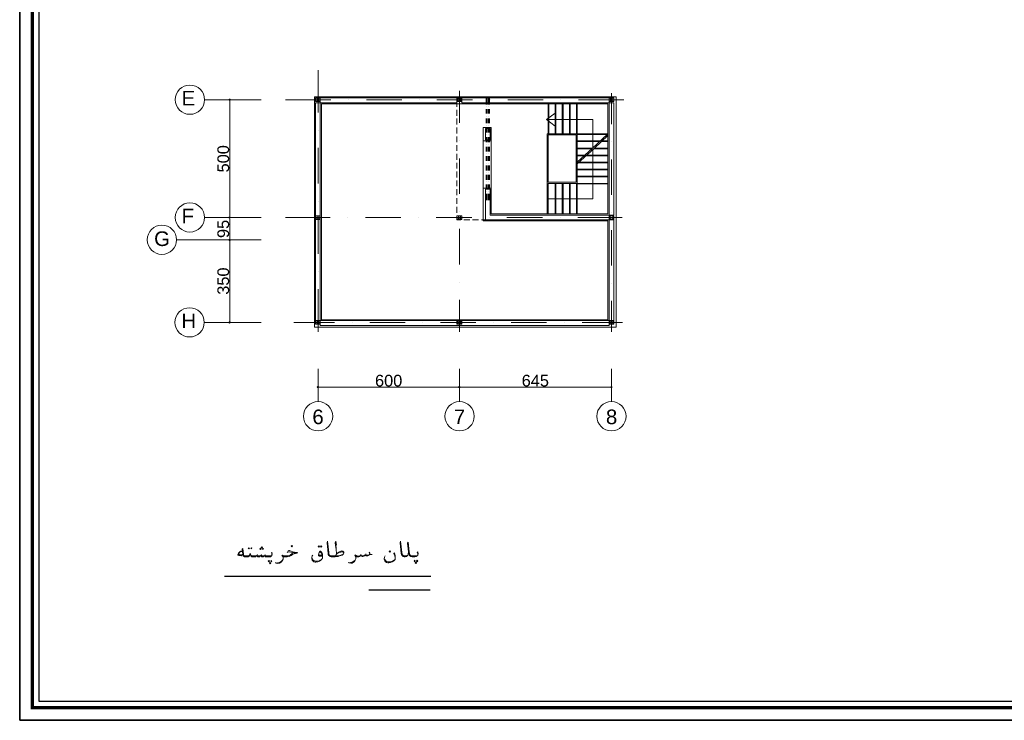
# Model space of a CAD drawing. Header units: metres. Extents: x 5.7 to 89.8, y 4 to 63.5.
# Tile 1 of 16: x 5.7 to 47.5, y 4 to 33.7. Entities that reach past the tile are written whole.
import ezdxf

# ---------------------------------------------------------------- set-up
doc = ezdxf.new("R2010")
doc.units = ezdxf.units.M
doc.header["$MEASUREMENT"] = 0
for name, color, linetype in [('PDF6_ax', 7, 'Continuous'), ('PDF6_Balcony', 7, 'Continuous'), ('PDF6_column', 7, 'Continuous'), ('PDF6_dim', 7, 'Continuous'), ('PDF6_KADR', 7, 'Continuous'), ('PDF6_khatchin', 7, 'Continuous'), ('PDF6_sartagh', 7, 'Continuous'), ('PDF6_Text', 7, 'Continuous'), ('PDF6_textt', 7, 'Continuous'), ('PDF6_W', 7, 'Continuous')]:
    doc.layers.add(name, color=color, linetype=linetype)
doc.styles.add('PDF Arial', font='arial.ttf')

msp = doc.modelspace()

# ---------------------------------------------------------------- linework, layer by layer
at = {"layer": 'PDF6_ax', "lineweight": 9}
for points in [[(18.351, 31.606), (18.351, 29.805)], [(24.351, 30.72), (24.351, 29.362)], [(30.794, 30.624), (30.794, 29.314)], [(15.933, 30.345), (13.525, 30.345)], [(16.973, 30.345), (18.9, 30.345)], [(19.651, 30.345), (19.651, 30.345)], [(20.402, 30.345), (21.905, 30.345)], [(22.646, 30.345), (22.646, 30.345)], [(23.397, 30.345), (24.9, 30.345)], [(25.651, 30.345), (25.651, 30.345)], [(26.402, 30.345), (27.905, 30.345)], [(28.646, 30.345), (28.646, 30.345)], [(29.398, 30.345), (31.324, 30.345)], [(18.351, 29.054), (18.351, 29.054)], [(24.351, 28.611), (24.351, 28.611)], [(30.794, 28.563), (30.794, 28.563)], [(18.351, 28.303), (18.351, 26.8)], [(24.351, 27.86), (24.351, 26.357)], [(30.794, 27.812), (30.794, 26.309)], [(18.351, 26.049), (18.351, 26.049)], [(24.351, 25.616), (24.351, 25.616)], [(30.794, 25.558), (30.794, 25.558)], [(15.933, 25.346), (13.525, 25.346)], [(16.973, 25.346), (18.871, 25.346)], [(18.351, 25.308), (18.351, 23.805)], [(19.622, 25.346), (19.622, 25.346)], [(20.364, 25.346), (21.866, 25.346)], [(22.617, 25.346), (22.617, 25.346)], [(23.369, 25.346), (24.871, 25.346)], [(25.622, 25.346), (25.622, 25.346)], [(26.364, 25.346), (27.866, 25.346)], [(28.618, 25.346), (28.618, 25.346)], [(29.369, 25.346), (31.256, 25.346)], [(24.351, 24.865), (24.351, 23.362)], [(30.794, 24.807), (30.794, 23.314)], [(15.933, 24.402), (12.341, 24.402)], [(18.351, 23.054), (18.351, 23.054)], [(24.351, 22.611), (24.351, 22.611)], [(30.794, 22.563), (30.794, 22.563)], [(18.351, 22.303), (18.351, 20.502)], [(24.351, 21.86), (24.351, 20.502)], [(30.794, 21.811), (30.794, 20.502)], [(15.933, 20.896), (13.525, 20.896)], [(17.33, 20.896), (19.044, 20.896)], [(19.795, 20.896), (19.795, 20.896)], [(20.547, 20.896), (22.049, 20.896)], [(22.8, 20.896), (22.8, 20.896)], [(23.551, 20.896), (25.044, 20.896)], [(25.796, 20.896), (25.796, 20.896)], [(26.547, 20.896), (28.049, 20.896)], [(28.8, 20.896), (28.8, 20.896)], [(29.552, 20.896), (31.266, 20.896)], [(18.351, 18.932), (18.351, 17.526)], [(24.351, 18.932), (24.351, 17.526)], [(30.794, 18.932), (30.794, 17.526)]]:
    msp.add_lwpolyline(points, dxfattribs=at)
for centre in [(12.914, 30.35), (12.914, 25.351), (11.729, 24.407), (12.904, 20.901), (18.355, 16.914), (24.356, 16.914), (30.799, 16.914)]:
    msp.add_circle(centre, 0.621, dxfattribs=at)
at = {"layer": 'PDF6_Balcony', "lineweight": 13}
for points in [[(18.197, 20.694), (18.197, 30.47), (30.996, 30.47), (30.996, 20.694)], [(18.245, 25.423), (18.245, 28.669), (18.245, 30.219), (24.245, 30.219), (24.245, 30.422), (18.447, 30.422), (18.447, 28.669), (18.447, 25.423)], [(30.65, 25.5), (30.65, 30.171), (18.495, 30.171), (18.495, 21.002), (30.65, 21.002), (30.65, 25.202), (25.362, 25.202), (25.362, 29.17), (25.699, 29.17), (25.699, 25.5)], [(25.449, 28.65), (25.449, 29.122), (25.651, 29.122), (25.651, 28.65)], [(30.004, 26.145), (28.117, 26.145), (30.004, 26.145), (30.004, 28.235)], [(30.65, 27.398), (29.349, 27.398)], [(30.65, 27.369), (29.349, 27.369)], [(28.117, 25.5), (28.117, 26.8)], [(28.415, 25.5), (28.415, 26.8)], [(28.444, 25.5), (28.444, 26.8)], [(28.714, 25.5), (28.714, 26.8)], [(28.743, 25.5), (28.743, 26.8)], [(29.012, 25.5), (29.012, 26.8)], [(29.051, 25.5), (29.051, 26.8)], [(29.321, 25.5), (29.321, 26.8)], [(30.65, 27.099), (29.349, 27.099)], [(30.65, 27.07), (29.349, 27.07)], [(30.65, 26.772), (29.349, 26.772)]]:
    msp.add_lwpolyline(points, close=True, dxfattribs=at)
for points in [[(18.447, 21.002), (18.447, 20.771), (18.447, 25.269), (18.245, 25.269), (18.245, 20.974), (30.9, 20.974), (30.9, 25.25), (25.449, 25.25), (25.449, 26.55), (25.651, 26.55), (25.651, 25.452), (30.9, 25.452), (30.9, 30.219), (24.447, 30.219), (24.447, 30.422), (30.698, 30.422), (30.698, 25.471)], [(28.069, 25.5), (28.069, 28.9), (29.349, 28.9), (29.349, 30.171)], [(28.117, 30.171), (28.117, 28.9)], [(28.146, 30.171), (28.146, 28.9)], [(28.415, 30.171), (28.415, 28.9)], [(28.444, 30.171), (28.444, 28.9)], [(28.714, 30.171), (28.714, 28.9)], [(28.743, 30.171), (28.743, 28.9)], [(29.012, 30.171), (29.012, 28.9)], [(29.051, 30.171), (29.051, 28.9)], [(29.321, 30.171), (29.321, 28.9)], [(28.049, 29.507), (28.415, 29.776)], [(30.004, 28.303), (30.004, 29.507), (28.049, 29.507), (28.415, 29.227)], [(30.698, 28.958), (30.698, 20.771), (18.447, 20.771)], [(29.301, 26.849), (28.117, 26.849), (28.117, 28.852), (29.301, 28.852), (29.301, 28.573), (29.301, 27.581), (29.301, 26.849), (29.301, 27.581)], [(28.117, 28.852), (28.117, 26.849)], [(29.349, 29.035), (29.349, 28.573), (29.349, 27.696), (30.65, 27.696)], [(29.349, 28.9), (30.65, 28.9)], [(29.349, 28.293), (29.995, 28.293), (30.611, 28.871)], [(29.349, 28.871), (30.65, 28.871)], [(30.65, 28.833), (30.072, 28.293), (30.65, 28.293)], [(25.699, 28.601), (25.362, 28.601)], [(29.349, 28.601), (30.322, 28.601)], [(29.349, 28.573), (30.293, 28.573)], [(30.361, 28.573), (30.65, 28.573)], [(30.399, 28.601), (30.65, 28.601)], [(29.995, 28.293), (29.349, 27.696), (29.349, 26.8), (30.65, 26.8), (29.349, 26.8), (28.117, 26.8), (28.117, 25.5), (28.117, 26.8)], [(30.072, 28.293), (29.349, 27.629), (29.349, 26.8), (29.349, 25.5), (29.349, 26.8)], [(29.349, 28.264), (29.966, 28.264)], [(29.349, 27.995), (30.65, 27.995)], [(30.043, 28.264), (30.65, 28.264)], [(29.349, 27.966), (30.65, 27.966)], [(29.349, 27.667), (30.65, 27.667)], [(25.699, 26.598), (25.362, 26.598)], [(30.65, 25.452), (27.202, 25.452)]]:
    msp.add_lwpolyline(points, dxfattribs=at)
at = {"layer": 'PDF6_column', "lineweight": 18}
for points in [[(18.245, 30.422), (18.447, 30.422), (18.447, 30.277), (18.245, 30.277)], [(18.312, 30.287), (18.274, 30.287), (18.274, 30.277), (18.351, 30.277), (18.351, 30.287), (18.312, 30.287), (18.312, 30.412), (18.351, 30.412), (18.351, 30.422), (18.274, 30.422), (18.274, 30.412), (18.312, 30.412)], [(18.38, 30.287), (18.351, 30.287), (18.351, 30.277), (18.418, 30.277), (18.418, 30.287), (18.389, 30.287), (18.389, 30.412), (18.418, 30.412), (18.418, 30.422), (18.351, 30.422), (18.351, 30.412), (18.38, 30.412)], [(24.245, 30.422), (24.447, 30.422), (24.447, 30.277), (24.245, 30.277)], [(24.283, 30.287), (24.255, 30.287), (24.255, 30.277), (24.332, 30.277), (24.332, 30.287), (24.293, 30.287), (24.293, 30.412), (24.332, 30.412), (24.332, 30.422), (24.255, 30.422), (24.255, 30.412), (24.283, 30.412)], [(24.399, 30.287), (24.37, 30.287), (24.37, 30.277), (24.438, 30.277), (24.438, 30.287), (24.409, 30.287), (24.409, 30.412), (24.438, 30.412), (24.438, 30.422), (24.37, 30.422), (24.37, 30.412), (24.399, 30.412)], [(30.698, 30.422), (30.9, 30.422), (30.9, 30.277), (30.698, 30.277)], [(30.756, 30.287), (30.727, 30.287), (30.727, 30.277), (30.794, 30.277), (30.794, 30.287), (30.765, 30.287), (30.765, 30.412), (30.794, 30.412), (30.794, 30.422), (30.727, 30.422), (30.727, 30.412), (30.756, 30.412)], [(30.833, 30.287), (30.794, 30.287), (30.794, 30.277), (30.871, 30.277), (30.871, 30.287), (30.833, 30.287), (30.833, 30.412), (30.871, 30.412), (30.871, 30.422), (30.794, 30.422), (30.794, 30.412), (30.833, 30.412)], [(18.245, 25.423), (18.447, 25.423), (18.447, 25.269), (18.245, 25.269)], [(18.312, 25.288), (18.274, 25.288), (18.274, 25.279), (18.351, 25.279), (18.351, 25.288), (18.312, 25.288), (18.312, 25.414), (18.351, 25.414), (18.274, 25.414), (18.312, 25.414)], [(18.38, 25.288), (18.351, 25.288), (18.351, 25.279), (18.418, 25.279), (18.418, 25.288), (18.389, 25.288), (18.389, 25.414), (18.418, 25.414), (18.351, 25.414), (18.38, 25.414)], [(24.245, 25.423), (24.447, 25.423), (24.447, 25.269), (24.245, 25.269)], [(24.418, 25.414), (24.274, 25.414), (24.274, 25.423), (24.418, 25.423)], [(24.312, 25.288), (24.274, 25.288), (24.274, 25.279), (24.351, 25.279), (24.351, 25.288), (24.312, 25.288), (24.312, 25.414), (24.351, 25.414), (24.274, 25.414), (24.312, 25.414)], [(24.38, 25.288), (24.351, 25.288), (24.351, 25.279), (24.418, 25.279), (24.418, 25.288), (24.389, 25.288), (24.389, 25.414), (24.418, 25.414), (24.351, 25.414), (24.38, 25.414)], [(30.698, 25.423), (30.9, 25.423), (30.9, 25.269), (30.698, 25.269)], [(30.698, 25.423), (30.9, 25.423), (30.9, 25.269), (30.698, 25.269)], [(30.698, 25.423), (30.9, 25.423), (30.9, 25.269), (30.698, 25.269)], [(30.736, 25.288), (30.707, 25.288), (30.707, 25.279), (30.775, 25.279), (30.775, 25.288), (30.746, 25.288), (30.746, 25.414), (30.775, 25.414), (30.707, 25.414), (30.736, 25.414)], [(30.736, 25.288), (30.707, 25.288), (30.707, 25.279), (30.775, 25.279), (30.775, 25.288), (30.746, 25.288), (30.746, 25.414), (30.775, 25.414), (30.707, 25.414), (30.736, 25.414)], [(30.736, 25.288), (30.707, 25.288), (30.707, 25.279), (30.775, 25.279), (30.775, 25.288), (30.746, 25.288), (30.746, 25.414), (30.775, 25.414), (30.707, 25.414), (30.736, 25.414)], [(30.852, 25.414), (30.736, 25.414), (30.736, 25.423), (30.852, 25.423)], [(30.852, 25.414), (30.736, 25.414), (30.736, 25.423), (30.852, 25.423)], [(30.852, 25.414), (30.736, 25.414), (30.736, 25.423), (30.852, 25.423)], [(30.852, 25.269), (30.736, 25.269), (30.736, 25.279), (30.852, 25.279)], [(30.852, 25.269), (30.736, 25.269), (30.736, 25.279), (30.852, 25.279)], [(30.852, 25.269), (30.736, 25.269), (30.736, 25.279), (30.852, 25.279)], [(30.852, 25.288), (30.813, 25.288), (30.813, 25.279), (30.89, 25.279), (30.89, 25.288), (30.852, 25.288), (30.852, 25.414), (30.89, 25.414), (30.813, 25.414), (30.852, 25.414)], [(30.852, 25.288), (30.813, 25.288), (30.813, 25.279), (30.89, 25.279), (30.89, 25.288), (30.852, 25.288), (30.852, 25.414), (30.89, 25.414), (30.813, 25.414), (30.852, 25.414)], [(30.852, 25.288), (30.813, 25.288), (30.813, 25.279), (30.89, 25.279), (30.89, 25.288), (30.852, 25.288), (30.852, 25.414), (30.89, 25.414), (30.813, 25.414), (30.852, 25.414)], [(18.245, 20.974), (18.447, 20.974), (18.447, 20.819), (18.245, 20.819)], [(18.312, 20.839), (18.274, 20.839), (18.274, 20.829), (18.351, 20.829), (18.351, 20.839), (18.312, 20.839), (18.312, 20.964), (18.351, 20.964), (18.274, 20.964), (18.312, 20.964)], [(18.38, 20.839), (18.351, 20.839), (18.351, 20.829), (18.418, 20.829), (18.418, 20.839), (18.389, 20.839), (18.389, 20.964), (18.418, 20.964), (18.351, 20.964), (18.38, 20.964)], [(24.245, 20.974), (24.447, 20.974), (24.447, 20.819), (24.245, 20.819)], [(24.283, 20.839), (24.255, 20.839), (24.255, 20.829), (24.332, 20.829), (24.332, 20.839), (24.293, 20.839), (24.293, 20.964), (24.332, 20.964), (24.255, 20.964), (24.283, 20.964)], [(24.399, 20.964), (24.293, 20.964), (24.293, 20.974), (24.399, 20.974)], [(24.399, 20.839), (24.37, 20.839), (24.37, 20.829), (24.438, 20.829), (24.438, 20.839), (24.409, 20.839), (24.409, 20.964), (24.438, 20.964), (24.37, 20.964), (24.399, 20.964)], [(30.698, 20.974), (30.9, 20.974), (30.9, 20.819), (30.698, 20.819)], [(30.736, 20.839), (30.707, 20.839), (30.707, 20.829), (30.775, 20.829), (30.775, 20.839), (30.746, 20.839), (30.746, 20.964), (30.775, 20.964), (30.707, 20.964), (30.736, 20.964)], [(30.852, 20.964), (30.736, 20.964), (30.736, 20.974), (30.852, 20.974)], [(30.852, 20.839), (30.813, 20.839), (30.813, 20.829), (30.89, 20.829), (30.89, 20.839), (30.852, 20.839), (30.852, 20.964), (30.89, 20.964), (30.813, 20.964), (30.852, 20.964)], [(24.399, 20.819), (24.293, 20.819), (24.293, 20.829), (24.399, 20.829)], [(30.852, 20.819), (30.736, 20.819), (30.736, 20.829), (30.852, 20.829)]]:
    msp.add_lwpolyline(points, close=True, dxfattribs=at)
for points in [[(24.399, 30.422), (24.293, 30.422), (24.399, 30.422)], [(24.399, 30.393), (24.293, 30.393), (24.399, 30.393)], [(24.399, 30.393), (24.293, 30.393), (24.399, 30.393)], [(24.399, 30.277), (24.293, 30.277), (24.399, 30.277)], [(30.871, 30.422), (30.727, 30.422), (30.871, 30.422)], [(30.871, 30.277), (30.727, 30.277), (30.871, 30.277)], [(24.418, 25.279), (24.274, 25.279), (24.418, 25.279)]]:
    msp.add_lwpolyline(points, dxfattribs=at)
at = {"layer": 'PDF6_dim', "lineweight": 20}
for points in [[(14.97, 30.345), (14.537, 30.345)], [(14.604, 25.452), (14.604, 30.248)], [(15.326, 25.346), (14.537, 25.346), (15.269, 25.346)], [(14.604, 24.499), (14.604, 25.25)], [(15.326, 24.402), (14.537, 24.402), (15.269, 24.402)], [(14.604, 21.002), (14.604, 24.296)], [(15.326, 20.896), (14.537, 20.896)], [(18.351, 18.604), (18.351, 18.094)], [(30.794, 18.527), (30.794, 18.094)], [(24.245, 18.152), (18.447, 18.152)], [(30.698, 18.152), (24.447, 18.152)]]:
    msp.add_lwpolyline(points, dxfattribs=at)
msp.add_lwpolyline([(24.351, 18.094), (24.351, 18.652)], close=True, dxfattribs=at)
at = {"layer": 'PDF6_KADR', "lineweight": 25}
for points in [[(5.695, 4.013), (89.785, 4.013), (89.785, 63.476), (5.695, 63.476)], [(5.695, 63.476), (89.785, 63.476), (89.785, 4.013), (5.695, 4.013)], [(6.514, 4.832), (88.841, 4.832), (88.841, 62.657), (6.514, 62.657)]]:
    msp.add_lwpolyline(points, close=True, dxfattribs=at)
at = {"layer": 'PDF6_KADR', "lineweight": 0, "const_width": 0.135}
msp.add_lwpolyline([(6.235, 62.937), (6.235, 4.552), (89.111, 4.552), (89.111, 62.937)], close=True, dxfattribs=at)
at = {"layer": 'PDF6_khatchin', "lineweight": 18}
for points in [[(24.245, 30.046), (24.245, 30.219)], [(24.245, 29.671), (24.245, 29.921)], [(24.245, 29.295), (24.245, 29.545)], [(24.245, 28.919), (24.245, 29.17)], [(24.245, 28.544), (24.245, 28.794)], [(24.245, 28.178), (24.245, 28.418)], [(24.245, 27.802), (24.245, 28.052)], [(24.245, 27.426), (24.245, 27.677)], [(24.245, 27.051), (24.245, 27.301)], [(24.245, 26.675), (24.245, 26.926)], [(24.245, 26.3), (24.245, 26.55)], [(24.245, 25.924), (24.245, 26.174)], [(24.245, 25.548), (24.245, 25.799)], [(24.245, 25.423), (24.245, 25.25), (24.409, 25.25)], [(24.534, 25.25), (24.784, 25.25)], [(24.909, 25.25), (25.16, 25.25)], [(25.285, 25.25), (25.449, 25.25)]]:
    msp.add_lwpolyline(points, dxfattribs=at)
at = {"layer": 'PDF6_sartagh', "lineweight": 40}
for points in [[(25.497, 30.422), (25.497, 30.152)], [(25.593, 30.422), (25.593, 30.152)], [(25.497, 30.056), (25.497, 30.056)], [(25.497, 29.95), (25.497, 29.757)], [(25.593, 30.056), (25.593, 30.056)], [(25.593, 29.95), (25.593, 29.757)], [(25.497, 29.651), (25.497, 29.651)], [(25.497, 29.555), (25.497, 29.353)], [(25.497, 29.256), (25.497, 29.256)], [(25.593, 29.651), (25.593, 29.651)], [(25.593, 29.555), (25.593, 29.353)], [(25.593, 29.256), (25.593, 29.256)], [(25.497, 29.15), (25.497, 28.958)], [(25.497, 28.852), (25.497, 28.852)], [(25.593, 29.15), (25.593, 28.958)], [(25.593, 28.852), (25.593, 28.852)], [(25.497, 28.756), (25.497, 28.553)], [(25.497, 28.457), (25.497, 28.457)], [(25.593, 28.756), (25.593, 28.553)], [(25.593, 28.457), (25.593, 28.457)], [(25.497, 28.351), (25.497, 28.149)], [(25.497, 28.052), (25.497, 28.052)], [(25.593, 28.351), (25.593, 28.149)], [(25.593, 28.052), (25.593, 28.052)], [(25.497, 27.956), (25.497, 27.754)], [(25.497, 27.658), (25.497, 27.658)], [(25.593, 27.956), (25.593, 27.754)], [(25.593, 27.658), (25.593, 27.658)], [(25.497, 27.552), (25.497, 27.349)], [(25.497, 27.253), (25.497, 27.253)], [(25.497, 27.157), (25.497, 26.955)], [(25.593, 27.552), (25.593, 27.349)], [(25.593, 27.253), (25.593, 27.253)], [(25.593, 27.157), (25.593, 26.955)], [(25.497, 26.858), (25.497, 26.858)], [(25.497, 26.752), (25.497, 26.55)], [(25.593, 26.858), (25.593, 26.858)], [(25.593, 26.752), (25.593, 26.55)], [(25.497, 26.454), (25.497, 26.454)], [(25.497, 26.357), (25.497, 26.088)], [(25.593, 26.454), (25.593, 26.454)], [(25.593, 26.357), (25.593, 26.088)]]:
    msp.add_lwpolyline(points, dxfattribs=at)
at = {"layer": 'PDF6_textt', "lineweight": 20}
for points in [[(16.396, 11.025), (16.396, 11.053), (16.386, 11.092), (16.376, 11.121), (16.386, 11.15), (16.396, 11.13), (16.405, 11.082), (16.405, 11.063), (16.396, 11.025), (16.386, 10.996), (16.367, 10.976), (16.328, 10.957), (16.27, 10.947), (16.203, 10.947), (16.174, 10.947), (16.126, 10.957), (16.097, 10.976), (16.078, 10.996), (16.058, 10.976), (16.039, 10.957), (16.01, 10.947), (15.991, 10.947), (15.952, 10.957), (15.933, 10.976), (15.924, 11.005), (15.895, 10.976), (15.866, 10.957), (15.837, 10.947), (15.818, 10.947), (15.789, 10.957), (15.769, 10.976), (15.75, 11.005), (15.721, 10.976), (15.702, 10.957), (15.673, 10.947), (15.654, 10.947), (15.596, 10.947), (15.548, 10.957), (15.519, 10.976), (15.5, 10.996), (15.481, 11.044), (15.471, 11.102), (15.461, 11.044), (15.442, 10.996), (15.423, 10.976), (15.384, 10.957), (15.346, 10.947), (15.288, 10.947), (15.278, 10.947), (15.23, 10.957), (15.192, 10.976), (15.182, 10.996), (15.163, 11.053), (15.134, 11.275), (15.163, 11.304), (15.192, 11.063), (15.192, 11.025), (15.211, 10.996), (15.23, 10.986), (15.278, 10.986), (15.288, 10.986), (15.355, 10.986), (15.403, 10.986), (15.432, 11.005), (15.452, 11.034)], [(19.092, 10.986), (19.121, 11.044), (19.15, 11.082), (19.189, 11.121), (19.266, 11.169), (19.352, 11.198), (19.41, 11.188), (19.429, 11.169), (19.449, 11.15), (19.449, 11.121), (19.429, 11.082), (19.42, 11.063), (19.372, 11.025), (19.266, 10.986), (19.198, 10.967), (19.083, 10.957), (18.919, 10.957), (18.909, 10.957), (18.871, 10.967), (18.832, 10.986), (18.803, 11.005), (18.784, 11.044), (18.774, 11.092), (18.736, 11.545), (18.746, 11.612), (18.803, 11.14), (18.813, 11.073), (18.823, 11.044), (18.842, 11.015), (18.88, 10.996), (18.909, 10.986), (18.919, 10.986), (19.131, 10.986), (19.227, 10.996), (19.323, 11.025), (19.42, 11.063)], [(19.073, 11.545), (19.131, 11.448), (19.102, 11.612), (19.073, 11.545), (19.092, 11.429), (19.121, 11.275), (19.14, 11.073)], [(19.121, 11.275), (19.102, 11.487), (19.102, 11.602)], [(22.184, 11.159), (22.174, 11.073), (22.155, 11.025), (22.126, 10.986), (22.107, 10.967), (22.049, 10.957), (22.02, 10.957), (22.011, 10.957), (21.962, 10.967), (21.933, 10.986), (21.905, 11.005), (21.885, 11.044), (21.876, 11.092), (21.828, 11.545), (21.847, 11.612), (21.905, 11.14), (21.914, 11.073), (21.924, 11.044), (21.943, 11.015), (21.972, 10.996), (22.011, 10.986), (22.02, 10.986), (22.059, 10.986), (22.116, 10.996), (22.136, 11.005), (22.155, 11.025)], [(22.588, 11.034), (22.588, 11.063), (22.579, 11.102), (22.559, 11.13), (22.579, 11.159), (22.588, 11.14), (22.598, 11.092), (22.598, 11.073), (22.588, 11.034), (22.579, 11.005), (22.55, 10.986), (22.511, 10.967), (22.463, 10.957), (22.386, 10.957), (22.348, 10.957), (22.29, 10.967), (22.242, 10.986), (22.213, 11.034), (22.193, 11.102), (22.184, 11.159), (22.145, 11.525), (22.174, 11.573), (22.222, 11.159), (22.232, 11.102), (22.251, 11.034), (22.28, 11.005), (22.29, 10.996), (22.348, 10.986), (22.386, 10.986), (22.463, 10.986), (22.55, 10.996), (22.579, 11.005)], [(15.143, 11.188), (15.066, 11.188), (15.038, 11.179), (15.028, 11.159), (14.98, 11.102), (14.951, 11.034), (14.951, 11.025), (14.989, 11.005), (15.086, 10.986), (15.095, 10.986), (15.163, 11.053)], [(15.143, 11.179), (15.057, 11.159), (15.028, 11.15), (14.98, 11.082), (14.98, 11.073), (14.989, 11.053), (15.018, 11.044), (15.124, 11.034), (15.163, 11.063)], [(15.086, 11.005), (14.98, 11.034)], [(15.49, 11.034), (15.509, 11.005), (15.529, 10.986), (15.586, 10.986), (15.654, 10.986), (15.683, 10.986), (15.712, 10.986), (15.75, 11.005), (15.769, 11.025), (15.789, 10.996), (15.827, 10.986), (15.856, 10.986), (15.895, 10.986), (15.924, 11.005), (15.943, 11.025), (15.972, 10.986), (16.001, 10.986), (16.039, 10.986), (16.078, 10.996), (16.097, 11.025), (16.107, 11.005), (16.135, 10.986), (16.174, 10.986), (16.203, 10.986), (16.28, 10.986), (16.367, 10.986), (16.386, 10.996)], [(15.779, 11.044), (15.769, 11.025)], [(15.952, 11.044), (15.943, 11.025)], [(16.107, 11.044), (16.097, 11.025)], [(17.041, 11.121), (17.079, 11.198), (17.118, 11.217), (17.147, 11.217), (17.282, 11.159), (17.349, 11.15), (17.397, 11.14), (17.474, 11.14), (17.445, 11.102), (17.388, 11.092), (17.339, 11.082), (17.272, 11.053), (17.214, 11.005), (17.127, 10.967), (17.041, 10.947), (16.925, 10.947), (16.896, 10.947), (16.877, 10.957), (16.877, 10.909), (16.867, 10.851), (16.839, 10.793), (16.79, 10.726), (16.713, 10.678), (16.646, 10.668), (16.569, 10.687), (16.55, 10.707)], [(16.877, 10.919), (16.867, 10.947), (16.848, 10.976), (16.819, 10.986), (16.848, 11.025), (16.887, 10.986), (16.916, 10.986), (16.925, 10.986), (17.002, 10.986), (17.079, 10.986), (17.166, 11.025), (17.253, 11.092), (17.31, 11.121), (17.388, 11.121), (17.31, 11.121), (17.147, 11.169), (17.118, 11.169), (17.06, 11.15)], [(16.896, 10.967), (16.867, 10.986), (16.839, 11.005)], [(18.534, 10.976), (18.418, 10.976), (18.399, 10.986), (18.38, 10.986), (18.37, 11.005), (18.37, 11.015), (18.38, 11.073), (18.399, 11.13), (18.418, 11.169), (18.447, 11.188), (18.466, 11.188), (18.485, 11.169), (18.514, 11.13), (18.534, 11.063), (18.543, 11.005), (18.543, 10.947), (18.534, 10.899), (18.505, 10.832), (18.466, 10.803), (18.408, 10.764), (18.341, 10.736), (18.264, 10.726), (18.235, 10.726), (18.168, 10.745), (18.129, 10.774), (18.1, 10.813), (18.081, 10.88), (18.081, 10.899), (18.081, 10.928), (18.1, 10.986), (18.129, 11.025)], [(18.505, 10.832), (18.447, 10.803), (18.408, 10.784), (18.312, 10.764), (18.245, 10.764), (18.187, 10.784), (18.129, 10.822), (18.091, 10.89), (18.081, 10.928)], [(18.514, 11.015), (18.418, 11.015), (18.399, 11.025), (18.38, 11.044), (18.37, 11.063)], [(18.38, 11.111), (18.399, 11.14), (18.428, 11.159), (18.447, 11.159), (18.476, 11.14), (18.495, 11.111), (18.514, 11.053), (18.543, 10.947)], [(19.15, 11.082), (19.237, 11.13), (19.314, 11.15), (19.352, 11.159), (19.372, 11.159), (19.42, 11.15), (19.449, 11.121)], [(20.547, 11.092), (20.518, 11.14), (20.537, 11.15), (20.547, 11.111), (20.547, 11.092), (20.537, 11.053), (20.518, 11.025), (20.498, 11.005), (20.46, 10.986), (20.431, 10.986), (20.392, 10.996), (20.364, 11.015), (20.354, 11.034), (20.325, 10.986), (20.287, 10.976), (20.258, 10.967), (20.229, 10.967), (20.19, 10.976), (20.171, 10.986), (20.161, 11.015), (20.142, 10.986), (20.113, 10.967), (20.075, 10.957), (20.017, 10.957), (19.988, 10.957), (19.959, 10.967), (19.959, 10.919), (19.949, 10.861), (19.921, 10.803), (19.882, 10.736), (19.805, 10.687), (19.738, 10.678), (19.66, 10.697), (19.632, 10.716)], [(19.67, 10.697), (19.728, 10.707), (19.795, 10.726), (19.872, 10.764), (19.921, 10.813), (19.949, 10.861)], [(19.959, 10.928), (19.949, 10.957), (19.93, 10.986), (19.911, 10.996), (19.93, 11.034), (19.978, 10.996), (20.007, 10.986), (20.017, 10.986)], [(19.988, 10.976), (19.949, 10.986), (19.921, 11.015)], [(20.181, 11.053), (20.171, 11.034)], [(20.383, 11.082), (20.373, 11.053)], [(21.625, 10.909), (21.606, 10.996), (21.567, 11.092), (21.596, 11.121), (21.616, 10.996), (21.625, 10.919), (21.625, 10.899), (21.616, 10.851), (21.616, 10.832), (21.567, 10.784), (21.5, 10.736), (21.423, 10.707), (21.356, 10.697), (21.307, 10.697), (21.25, 10.716), (21.211, 10.745), (21.182, 10.784), (21.163, 10.842), (21.163, 10.87), (21.173, 10.938), (21.192, 10.986)], [(21.173, 10.87), (21.182, 10.832), (21.211, 10.793), (21.259, 10.755), (21.307, 10.736), (21.346, 10.736), (21.442, 10.745), (21.5, 10.764), (21.558, 10.793), (21.616, 10.832)], [(16.579, 10.687), (16.636, 10.697), (16.713, 10.716), (16.781, 10.755), (16.839, 10.813), (16.867, 10.851)]]:
    msp.add_lwpolyline(points, dxfattribs=at)
for points in [[(15.413, 11.333), (15.442, 11.313), (15.413, 11.285), (15.384, 11.313)], [(15.529, 11.333), (15.548, 11.313), (15.529, 11.285), (15.5, 11.313)], [(15.904, 11.256), (15.933, 11.285), (15.904, 11.313), (15.875, 11.285)], [(15.962, 11.323), (15.991, 11.352), (15.962, 11.381), (15.933, 11.352)], [(16.02, 11.256), (16.039, 11.285), (16.02, 11.313), (15.991, 11.285)], [(17.233, 11.371), (17.262, 11.4), (17.233, 11.429), (17.214, 11.4)], [(18.38, 11.362), (18.408, 11.39), (18.38, 11.419), (18.351, 11.39)], [(18.485, 11.362), (18.514, 11.39), (18.485, 11.419), (18.457, 11.39)], [(21.394, 11.208), (21.423, 11.179), (21.394, 11.15), (21.365, 11.179)], [(16.261, 10.793), (16.29, 10.764), (16.261, 10.736), (16.232, 10.764)], [(16.318, 10.716), (16.347, 10.687), (16.318, 10.659), (16.29, 10.687)], [(16.376, 10.793), (16.396, 10.764), (16.376, 10.736), (16.347, 10.764)], [(22.454, 10.803), (22.473, 10.774), (22.454, 10.745), (22.425, 10.774)], [(22.502, 10.726), (22.531, 10.697), (22.502, 10.668), (22.473, 10.697)], [(22.559, 10.803), (22.588, 10.774), (22.559, 10.745), (22.531, 10.774)]]:
    msp.add_lwpolyline(points, close=True, dxfattribs=at)
at = {"layer": 'PDF6_textt', "lineweight": 25}
for points in [[(23.137, 10.119), (14.383, 10.119)], [(23.108, 9.532), (20.508, 9.532)]]:
    msp.add_lwpolyline(points, dxfattribs=at)
at = {"layer": 'PDF6_textt', "lineweight": 20}
msp.add_ellipse((16.557, 10.74), major_axis=(4.086, 0.313), ratio=0.008864, start_param=5.72175, end_param=6.510284, dxfattribs=at)
at = {"layer": 'PDF6_W', "lineweight": 9}
for points in [[(14.604, 30.297), (14.604, 30.248)], [(14.604, 25.394), (14.604, 25.452)], [(14.604, 25.298), (14.604, 25.25)], [(14.604, 24.45), (14.604, 24.499)], [(14.604, 24.344), (14.604, 24.296)], [(14.604, 20.945), (14.604, 21.002)], [(18.399, 18.152), (18.447, 18.152)], [(24.293, 18.152), (24.245, 18.152)], [(24.399, 18.152), (24.447, 18.152)], [(30.746, 18.152), (30.698, 18.152)]]:
    msp.add_lwpolyline(points, dxfattribs=at)
at = {"layer": 'PDF6_W', "transparency": 33554559}
for points in [[(14.566, 30.383), (14.604, 30.345), (14.556, 30.345)], [(14.604, 30.345), (14.556, 30.345), (14.566, 30.316)], [(14.604, 30.402), (14.566, 30.383), (14.604, 30.345)], [(14.566, 30.316), (14.604, 30.297), (14.604, 30.345)], [(14.633, 30.383), (14.604, 30.345), (14.604, 30.402)], [(14.652, 30.345), (14.633, 30.383), (14.604, 30.345)], [(14.604, 30.297), (14.604, 30.345), (14.633, 30.316)], [(14.604, 30.345), (14.633, 30.316), (14.652, 30.345)], [(14.604, 25.346), (14.566, 25.385), (14.556, 25.346)], [(14.566, 25.385), (14.604, 25.346), (14.556, 25.346)], [(14.556, 25.346), (14.566, 25.317), (14.604, 25.346)], [(14.604, 25.346), (14.556, 25.346), (14.566, 25.317)], [(14.604, 25.394), (14.604, 25.346), (14.566, 25.385)], [(14.604, 25.394), (14.566, 25.385), (14.604, 25.346)], [(14.566, 25.317), (14.604, 25.346), (14.604, 25.298)], [(14.566, 25.317), (14.604, 25.298), (14.604, 25.346)], [(14.633, 25.385), (14.604, 25.394), (14.604, 25.346)], [(14.633, 25.385), (14.604, 25.346), (14.604, 25.394)], [(14.604, 25.346), (14.652, 25.346), (14.633, 25.385)], [(14.652, 25.346), (14.633, 25.385), (14.604, 25.346)], [(14.604, 25.298), (14.633, 25.317), (14.604, 25.346)], [(14.633, 25.317), (14.604, 25.346), (14.652, 25.346)], [(14.604, 25.298), (14.604, 25.346), (14.633, 25.317)], [(14.604, 25.346), (14.633, 25.317), (14.652, 25.346)], [(14.566, 24.431), (14.604, 24.402), (14.556, 24.402)], [(14.604, 24.402), (14.566, 24.431), (14.556, 24.402)], [(14.604, 24.402), (14.556, 24.402), (14.566, 24.364)], [(14.556, 24.402), (14.566, 24.364), (14.604, 24.402)], [(14.604, 24.45), (14.566, 24.431), (14.604, 24.402)], [(14.604, 24.45), (14.604, 24.402), (14.566, 24.431)], [(14.566, 24.364), (14.604, 24.344), (14.604, 24.402)], [(14.566, 24.364), (14.604, 24.402), (14.604, 24.344)], [(14.633, 24.431), (14.604, 24.402), (14.604, 24.45)], [(14.633, 24.431), (14.604, 24.45), (14.604, 24.402)], [(14.652, 24.402), (14.633, 24.431), (14.604, 24.402)], [(14.604, 24.402), (14.652, 24.402), (14.633, 24.431)], [(14.604, 24.344), (14.604, 24.402), (14.633, 24.364)], [(14.604, 24.402), (14.633, 24.364), (14.652, 24.402)], [(14.604, 24.344), (14.633, 24.364), (14.604, 24.402)], [(14.633, 24.364), (14.604, 24.402), (14.652, 24.402)], [(14.604, 20.896), (14.566, 20.935), (14.556, 20.896)], [(14.556, 20.896), (14.566, 20.858), (14.604, 20.896)], [(14.604, 20.945), (14.604, 20.896), (14.566, 20.935)], [(14.566, 20.858), (14.604, 20.896), (14.604, 20.848)], [(14.633, 20.935), (14.604, 20.945), (14.604, 20.896)], [(14.604, 20.896), (14.652, 20.896), (14.633, 20.935)], [(14.604, 20.848), (14.633, 20.858), (14.604, 20.896)], [(14.633, 20.858), (14.604, 20.896), (14.652, 20.896)], [(18.312, 18.19), (18.351, 18.152), (18.293, 18.152)], [(18.293, 18.152), (18.312, 18.113), (18.351, 18.152)], [(18.351, 18.2), (18.312, 18.19), (18.351, 18.152)], [(18.312, 18.113), (18.351, 18.152), (18.351, 18.103)], [(18.351, 18.152), (18.38, 18.19), (18.351, 18.2)], [(18.399, 18.152), (18.351, 18.152), (18.38, 18.19)], [(18.351, 18.152), (18.351, 18.103), (18.38, 18.113)], [(18.38, 18.113), (18.399, 18.152), (18.351, 18.152)], [(24.312, 18.19), (24.351, 18.152), (24.293, 18.152)], [(24.312, 18.19), (24.293, 18.152), (24.351, 18.152)], [(24.293, 18.152), (24.312, 18.113), (24.351, 18.152)], [(24.293, 18.152), (24.351, 18.152), (24.312, 18.113)], [(24.351, 18.2), (24.312, 18.19), (24.351, 18.152)], [(24.351, 18.152), (24.351, 18.2), (24.312, 18.19)], [(24.312, 18.113), (24.351, 18.152), (24.351, 18.103)], [(24.351, 18.152), (24.312, 18.113), (24.351, 18.103)], [(24.351, 18.152), (24.38, 18.19), (24.351, 18.2)], [(24.38, 18.19), (24.351, 18.152), (24.351, 18.2)], [(24.399, 18.152), (24.351, 18.152), (24.38, 18.19)], [(24.399, 18.152), (24.38, 18.19), (24.351, 18.152)], [(24.351, 18.152), (24.351, 18.103), (24.38, 18.113)], [(24.38, 18.113), (24.399, 18.152), (24.351, 18.152)], [(24.351, 18.103), (24.38, 18.113), (24.351, 18.152)], [(24.38, 18.113), (24.351, 18.152), (24.399, 18.152)], [(30.765, 18.19), (30.746, 18.152), (30.794, 18.152)], [(30.746, 18.152), (30.794, 18.152), (30.765, 18.113)], [(30.794, 18.152), (30.794, 18.2), (30.765, 18.19)], [(30.794, 18.152), (30.765, 18.113), (30.794, 18.103)], [(30.833, 18.19), (30.794, 18.152), (30.794, 18.2)], [(30.842, 18.152), (30.833, 18.19), (30.794, 18.152)], [(30.794, 18.103), (30.833, 18.113), (30.794, 18.152)], [(30.833, 18.113), (30.794, 18.152), (30.842, 18.152)]]:
    msp.add_solid(points, dxfattribs=at)

# ---------------------------------------------------------------- texts
at = {"layer": 'PDF6_Text', "attachment_point": 7, "style": 'PDF Arial'}
for s, insert, char_height in [('E', (12.562, 30.104), 0.62), ('F', (12.562, 25.105), 0.62), ('G', (11.397, 24.132), 0.62), ('H', (12.553, 20.656), 0.62), ('600', (20.768, 18.172), 0.4964), ('645', (26.99, 18.172), 0.4964), ('6', (18.11, 16.571), 0.62), ('7', (24.11, 16.582), 0.62), ('8', (30.563, 16.571), 0.62)]:
    msp.add_mtext(s, dxfattribs=dict(at, insert=insert, char_height=char_height))
at = {"layer": 'PDF6_Text', "char_height": 0.4964, "attachment_point": 7, "rotation": 90, "style": 'PDF Arial'}
for s, insert in [('500', (14.584, 27.263)), ('95', (14.584, 24.479)), ('350', (14.584, 22.072))]:
    msp.add_mtext(s, dxfattribs=dict(at, insert=insert))

doc.saveas('drawing.dxf')
